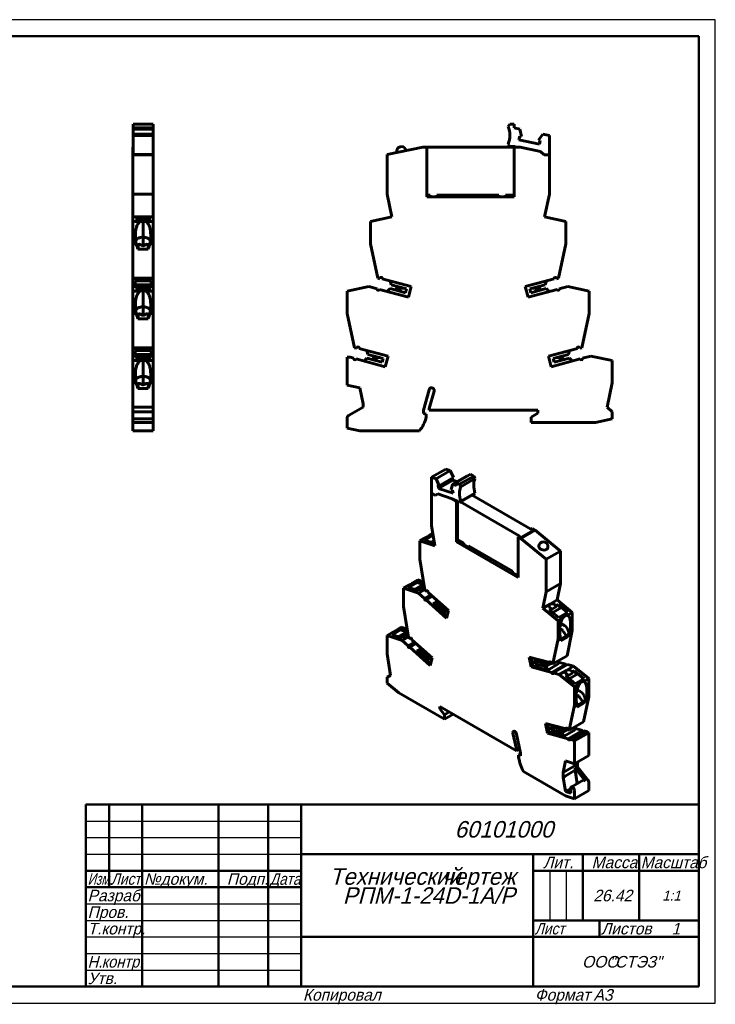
# Model space of a CAD drawing. Header units: millimetres. Extents: x 0 to 420, y 0 to 297.
# Tile 2 of 2: x 210 to 420, y 0 to 297. Entities that reach past the tile are written whole.
import ezdxf

# ---------------------------------------------------------------- set-up
doc = ezdxf.new("R2010")
doc.units = ezdxf.units.MM
doc.styles.add('TextStyle_10', font='T-FLEX Type A.TTF', dxfattribs={"oblique": 15, "height": 3.5})
doc.styles.add('TextStyle_2', font='T-FLEX Type A.TTF', dxfattribs={"oblique": 15, "height": 3.5})
doc.styles.add('TextStyle_3', font='T-FLEX Type A.TTF', dxfattribs={"width": 0.744064, "oblique": 15, "height": 3.5})
doc.styles.add('TextStyle_4', font='T-FLEX Type A.TTF', dxfattribs={"width": 0.883061, "oblique": 15, "height": 3.5})
doc.styles.add('TextStyle_5', font='T-FLEX Type A.TTF', dxfattribs={"width": 0.883061, "oblique": 15, "height": 3.5})
doc.styles.add('TextStyle_6', font='T-FLEX Type A.TTF', dxfattribs={"width": 0.94413, "oblique": 15, "height": 3.5})
doc.styles.add('TextStyle_7', font='T-FLEX Type A.TTF', dxfattribs={"width": 0.98844, "oblique": 15, "height": 3.5})
doc.styles.add('TextStyle_8', font='T-FLEX Type A.TTF', dxfattribs={"oblique": 15, "height": 5})
doc.styles.add('TextStyle_9', font='T-FLEX Type A.TTF', dxfattribs={"oblique": 15, "height": 3})

# ---------------------------------------------------------------- blocks, each defined once
blk = doc.blocks.new('_FR1Страница_1')
at = {"color": 7, "linetype": 'Continuous', "lineweight": 25}
for p, q in [((420, 297), (0, 297)), ((420, 0), (420, 297)), ((230, 55), (295, 55)), ((230, 50), (295, 50)), ((230, 45), (295, 45)), ((370, 40), (370, 25)), ((375, 40), (375, 25)), ((230, 30), (295, 30)), ((230, 25), (295, 25)), ((230, 20), (295, 20)), ((365, 20), (415, 20)), ((385, 20), (385, 20)), ((230, 15), (295, 15)), ((230, 10), (295, 10)), ((0, 0), (420, 0))]:
    blk.add_line(p, q, dxfattribs=at)
at = {"color": 7, "linetype": 'Continuous', "lineweight": 50}
for p, q in [((20, 292), (415, 292)), ((415, 292), (415, 5)), ((230, 5), (230, 60)), ((230, 60), (415, 60)), ((237, 60), (237, 35)), ((247, 60), (247, 5)), ((270, 60), (270, 5)), ((285, 60), (285, 5)), ((295, 60), (295, 5)), ((295, 45), (415, 45)), ((365, 45), (365, 5)), ((380, 45), (380, 25)), ((397, 45), (397, 25)), ((230, 40), (295, 40)), ((365, 40), (415, 40)), ((230, 35), (295, 35)), ((365, 25), (415, 25)), ((385, 25), (385, 20)), ((295, 20), (415, 20)), ((415, 5), (20, 5))]:
    blk.add_line(p, q, dxfattribs=at)
at = {"color": 7, "oblique": 15}
for s, height, style, p in [('60101000', 5, 'TextStyle_8', (341.3, 50)), ('Лит.', 3.5, 'TextStyle_2', (368.03, 40.76)), ('Масса', 3.5, 'TextStyle_2', (382.65, 40.76)), ('№', 3.5, 'TextStyle_2', (247.5, 35.75)), ('Подп.', 3.5, 'TextStyle_2', (272.53, 35.75)), ('Технический', 5, 'TextStyle_8', (303.55, 35.75)), ('чертеж', 5, 'TextStyle_8', (337.51, 35.75)), ('докум.', 3.5, 'TextStyle_2', (252.5, 35.75)), ('Разраб.', 3.5, 'TextStyle_2', (230.5, 30.75)), ('РПМ-1-24D-1A/P', 5, 'TextStyle_8', (307.54, 30)), ('26.42', 3.5, 'TextStyle_2', (383.16, 30.75)), ('1:1', 3, 'TextStyle_9', (403.99, 31)), ('Пров.', 3.5, 'TextStyle_2', (230.5, 25.75)), ('Т.контр.', 3.5, 'TextStyle_2', (230.5, 20.75)), ('Листов', 3.5, 'TextStyle_2', (385.5, 20.75)), ('1', 3.5, 'TextStyle_10', (406.78, 20.75)), ('ООО', 3.5, 'TextStyle_2', (379.78, 10.75)), ('"СТЭЗ"', 3.5, 'TextStyle_2', (388.03, 10.75)), ('Утв.', 3.5, 'TextStyle_2', (230.5, 5.75)), ('Копировал', 3.5, 'TextStyle_2', (295.5, 0.75)), ('Формат', 3.5, 'TextStyle_2', (365.5, 0.75)), ('A3', 3.5, 'TextStyle_2', (383.24, 0.75))]:
    blk.add_text(s, height=height, dxfattribs=dict(at, style=style)).set_placement(p)
for s, style, width, p in [('Масштаб', 'TextStyle_7', 0.98844, (397.5, 40.76)), ('Изм.', 'TextStyle_3', 0.744064, (230.5, 35.75)), ('Лист', 'TextStyle_4', 0.883061, (237.5, 35.75)), ('Дата', 'TextStyle_5', 0.883061, (285.5, 35.75)), ('Лист', 'TextStyle_4', 0.883061, (365.5, 20.75)), ('Н.', 'TextStyle_6', 0.94413, (230.5, 10.75)), ('контр.', 'TextStyle_6', 0.94413, (234.75, 10.75))]:
    blk.add_text(s, height=3.5, dxfattribs=dict(at, style=style, width=width)).set_placement(p)
blk = doc.blocks.new('Страница_1')
at = {"color": 7, "linetype": 'Continuous', "lineweight": 60}
for p, q in [((244.218, 265.449), (250.268, 265.449)), ((244.218, 264.306), (244.218, 265.449)), ((250.268, 264.306), (250.268, 265.449)), ((357.941, 265.449), (357.454, 264.766)), ((359.303, 265.449), (357.941, 265.449)), ((359.303, 264.306), (359.303, 265.449)), ((244.218, 263.943), (244.218, 264.306)), ((244.218, 264.306), (250.268, 264.306)), ((244.218, 262.468), (244.218, 263.943)), ((244.218, 263.943), (250.268, 263.943)), ((244.218, 262.463), (250.268, 262.463)), ((244.218, 262.053), (244.218, 262.463)), ((244.218, 256.249), (244.218, 262.053)), ((250.268, 262.053), (244.218, 262.053)), ((250.268, 263.943), (250.268, 264.306)), ((250.268, 262.468), (250.268, 263.943)), ((250.268, 262.053), (250.268, 262.463)), ((250.268, 256.249), (250.268, 262.053)), ((361.009, 263.943), (359.303, 264.306)), ((360.737, 260.755), (360.959, 261.802)), ((360.959, 261.802), (361.476, 261.692)), ((361.476, 261.692), (361.009, 263.943)), ((367.972, 262.463), (366.63, 260.597)), ((369.903, 262.053), (367.972, 262.463)), ((369.903, 256.249), (369.903, 262.053)), ((357.454, 259.433), (357.941, 258.749)), ((357.941, 258.749), (359.568, 258.749)), ((359.568, 258.749), (359.453, 258.549)), ((366.924, 259.44), (360.737, 260.755)), ((366.63, 260.597), (367.146, 260.487)), ((367.146, 260.487), (366.924, 259.44)), ((244.193, 257.227), (244.193, 258.549)), ((244.218, 258.549), (244.193, 258.549)), ((244.193, 257.227), (244.218, 257.227)), ((244.193, 256.199), (244.193, 257.227)), ((244.193, 244.27), (244.193, 256.199)), ((244.193, 256.199), (250.293, 256.199)), ((244.218, 256.249), (244.218, 256.199)), ((250.268, 256.249), (244.218, 256.249)), ((250.268, 258.549), (250.293, 258.549)), ((250.268, 257.227), (250.293, 257.227)), ((250.268, 256.249), (250.268, 256.199)), ((250.293, 257.227), (250.293, 258.549)), ((250.293, 257.227), (250.293, 256.199)), ((250.293, 244.27), (250.293, 256.199)), ((331.753, 258.549), (320.903, 256.249)), ((320.903, 256.249), (320.903, 244.27)), ((323.828, 257.126), (323.854, 256.875)), ((331.753, 258.549), (332.953, 258.549)), ((332.953, 243.549), (332.953, 258.549)), ((333.017, 258.549), (359.389, 258.549)), ((359.253, 258.203), (359.453, 258.549)), ((359.253, 258.203), (359.253, 243.549)), ((359.453, 258.549), (361.053, 258.549)), ((367.276, 257.227), (361.053, 258.549)), ((368.303, 256.199), (367.276, 257.227)), ((369.903, 256.199), (368.303, 256.199)), ((369.903, 256.249), (369.803, 256.249)), ((369.803, 256.249), (369.803, 256.199)), ((369.903, 244.27), (369.903, 256.199)), ((244.193, 237.422), (244.193, 244.27)), ((244.193, 244.27), (250.293, 244.27)), ((250.293, 237.422), (250.293, 244.27)), ((320.903, 244.27), (322.359, 237.422)), ((332.953, 244.049), (333.898, 244.049)), ((333.238, 244.049), (333.238, 243.549)), ((333.898, 243.549), (333.898, 244.049)), ((335.898, 244.049), (335.898, 243.549)), ((335.898, 244.049), (354.688, 244.049)), ((336.558, 244.049), (336.558, 243.549)), ((337.018, 244.049), (337.018, 243.549)), ((347.679, 244.049), (347.503, 243.874)), ((347.503, 243.549), (347.503, 243.874)), ((349.003, 244.049), (349.503, 243.549)), ((352.658, 244.049), (352.658, 243.549)), ((353.678, 244.049), (353.678, 243.549)), ((354.688, 243.549), (354.688, 244.049)), ((356.688, 244.049), (359.253, 244.049)), ((356.688, 244.049), (356.688, 243.549)), ((357.698, 244.049), (357.698, 243.549)), ((358.718, 244.049), (358.718, 243.549)), ((368.447, 237.422), (369.903, 244.27)), ((359.253, 243.549), (332.953, 243.549)), ((247.243, 237.422), (244.193, 237.422)), ((244.193, 236.049), (244.193, 237.422)), ((244.193, 229.316), (244.193, 236.049)), ((246.302, 236.049), (244.193, 236.049)), ((245.343, 237.086), (245.343, 236.227)), ((245.343, 237.086), (246.193, 237.086)), ((246.193, 236.903), (245.343, 236.903)), ((245.343, 236.692), (249.143, 236.692)), ((245.343, 236.227), (249.143, 236.227)), ((246.193, 237.203), (246.193, 237.086)), ((246.193, 236.903), (246.193, 237.086)), ((246.193, 236.903), (246.193, 236.786)), ((248.293, 236.786), (246.193, 236.786)), ((250.293, 237.422), (247.243, 237.422)), ((247.243, 231.302), (247.243, 236.103)), ((250.293, 236.049), (248.184, 236.049)), ((248.293, 237.203), (248.293, 237.086)), ((248.293, 236.903), (248.293, 237.086)), ((248.293, 237.086), (249.143, 237.086)), ((249.143, 236.903), (248.293, 236.903)), ((248.293, 236.903), (248.293, 236.786)), ((249.143, 236.227), (249.143, 237.086)), ((250.293, 237.422), (250.293, 236.049)), ((250.293, 236.049), (250.293, 229.316)), ((322.359, 237.422), (315.903, 236.049)), ((315.903, 236.049), (315.903, 229.316)), ((374.903, 236.049), (368.447, 237.422)), ((374.903, 229.316), (374.903, 236.049)), ((244.943, 232.279), (244.943, 231.233)), ((249.543, 231.233), (249.543, 232.279)), ((245.21, 229.316), (244.193, 229.316)), ((244.193, 218.946), (244.193, 229.316)), ((247.243, 231.302), (247.243, 228.72)), ((250.293, 229.316), (249.276, 229.316)), ((250.293, 229.316), (250.293, 218.946)), ((315.903, 229.316), (318.107, 218.946)), ((372.699, 218.946), (374.903, 229.316)), ((245.711, 227.665), (248.776, 227.665)), ((245.743, 228.854), (245.743, 228.792)), ((245.743, 227.665), (245.743, 228.792)), ((248.743, 228.854), (248.743, 228.792)), ((248.743, 228.792), (248.743, 227.665)), ((244.193, 218.775), (244.193, 218.946)), ((250.293, 218.946), (244.193, 218.946)), ((250.293, 218.775), (244.193, 218.775)), ((244.193, 218.77), (244.193, 218.74)), ((244.193, 216.426), (244.193, 218.74)), ((250.293, 218.74), (244.193, 218.74)), ((249.643, 218.108), (244.843, 218.108)), ((244.843, 218.108), (244.843, 216.937)), ((249.643, 216.937), (249.643, 218.108)), ((250.293, 218.946), (250.293, 218.775)), ((250.293, 218.77), (250.293, 218.74)), ((250.293, 216.426), (250.293, 218.74)), ((318.107, 218.946), (318.748, 218.775)), ((318.748, 218.775), (318.807, 218.995)), ((319.455, 218.74), (319.467, 218.831)), ((319.455, 218.74), (328.19, 216.4)), ((322.129, 216.937), (321.815, 218.108)), ((362.616, 216.4), (371.351, 218.74)), ((368.991, 218.108), (368.677, 216.937)), ((371.339, 218.831), (371.351, 218.74)), ((371.999, 218.995), (372.058, 218.775)), ((372.058, 218.775), (372.699, 218.946)), ((244.193, 215.049), (244.193, 216.422)), ((247.243, 216.422), (244.193, 216.422)), ((246.302, 215.049), (244.193, 215.049)), ((244.193, 208.316), (244.193, 215.049)), ((244.843, 216.937), (244.843, 216.422)), ((244.843, 216.937), (249.643, 216.937)), ((245.343, 216.086), (246.193, 216.086)), ((245.343, 216.086), (245.343, 215.227)), ((246.193, 215.903), (245.343, 215.903)), ((245.343, 215.692), (249.143, 215.692)), ((245.343, 215.227), (249.143, 215.227)), ((245.793, 216.422), (245.793, 216.58)), ((248.693, 216.58), (245.793, 216.58)), ((246.193, 216.203), (246.193, 216.086)), ((246.193, 215.903), (246.193, 216.086)), ((246.193, 215.903), (246.193, 215.786)), ((248.293, 215.786), (246.193, 215.786)), ((250.293, 216.422), (247.243, 216.422)), ((247.243, 210.302), (247.243, 215.103)), ((250.293, 215.049), (248.184, 215.049)), ((248.293, 216.203), (248.293, 216.086)), ((248.293, 215.903), (248.293, 216.086)), ((248.293, 216.086), (249.143, 216.086)), ((249.143, 215.903), (248.293, 215.903)), ((248.293, 215.903), (248.293, 215.786)), ((248.693, 216.58), (248.693, 216.422)), ((249.143, 215.227), (249.143, 216.086)), ((249.643, 216.422), (249.643, 216.937)), ((250.293, 216.422), (250.293, 215.049)), ((250.293, 215.049), (250.293, 208.316)), ((315.359, 216.422), (308.903, 215.049)), ((308.903, 208.316), (308.903, 215.049)), ((317.918, 215.736), (315.359, 216.422)), ((317.918, 215.736), (317.906, 215.645)), ((327.336, 213.212), (318.595, 215.555)), ((320.961, 214.92), (321.818, 215.778)), ((321.818, 215.778), (326.449, 214.537)), ((326.759, 215.696), (322.129, 216.937)), ((323.141, 215.423), (323.738, 215.583)), ((323.463, 216.58), (323.891, 216.152)), ((324.279, 215.508), (325.457, 214.803)), ((324.397, 215.947), (325.745, 215.968)), ((326.449, 214.537), (326.759, 215.696)), ((328.19, 216.4), (327.336, 213.212)), ((363.47, 213.212), (362.616, 216.4)), ((372.211, 215.555), (363.47, 213.212)), ((368.677, 216.937), (364.046, 215.696)), ((364.046, 215.696), (364.357, 214.537)), ((364.357, 214.537), (368.987, 215.778)), ((365.061, 215.968), (366.409, 215.947)), ((365.349, 214.803), (366.527, 215.508)), ((366.915, 216.152), (367.343, 216.58)), ((367.068, 215.583), (367.665, 215.423)), ((368.987, 215.778), (369.845, 214.92)), ((375.447, 216.422), (372.887, 215.736)), ((372.899, 215.645), (372.887, 215.736)), ((381.903, 215.049), (375.447, 216.422)), ((381.903, 208.316), (381.903, 215.049)), ((244.943, 211.279), (244.943, 210.233)), ((249.543, 210.233), (249.543, 211.279)), ((244.193, 208.316), (245.21, 208.316)), ((244.193, 197.946), (244.193, 208.316)), ((247.243, 210.302), (247.243, 207.72)), ((249.276, 208.316), (250.293, 208.316)), ((250.293, 197.946), (250.293, 208.316)), ((308.903, 208.316), (311.107, 197.946)), ((379.699, 197.946), (381.903, 208.316)), ((245.711, 206.665), (248.776, 206.665)), ((245.743, 207.854), (245.743, 207.792)), ((245.743, 206.665), (245.743, 207.792)), ((248.743, 207.854), (248.743, 207.792)), ((248.743, 207.792), (248.743, 206.665)), ((244.193, 197.775), (244.193, 197.946)), ((250.293, 197.946), (244.193, 197.946)), ((250.293, 197.775), (244.193, 197.775)), ((244.193, 197.77), (244.193, 197.74)), ((244.193, 197.74), (244.193, 195.426)), ((250.293, 197.74), (244.193, 197.74)), ((244.843, 197.108), (244.843, 195.937)), ((244.843, 197.108), (249.643, 197.108)), ((249.643, 195.937), (249.643, 197.108)), ((250.293, 197.775), (250.293, 197.946)), ((250.293, 197.77), (250.293, 197.74)), ((250.293, 197.74), (250.293, 195.426)), ((311.107, 197.946), (311.748, 197.775)), ((311.748, 197.775), (311.807, 197.995)), ((312.455, 197.74), (312.467, 197.831)), ((321.19, 195.4), (312.455, 197.74)), ((315.129, 195.937), (314.815, 197.108)), ((378.351, 197.74), (369.616, 195.4)), ((375.991, 197.108), (375.677, 195.937)), ((378.339, 197.831), (378.351, 197.74)), ((378.999, 197.995), (379.058, 197.775)), ((379.058, 197.775), (379.699, 197.946)), ((244.193, 194.049), (244.193, 195.422)), ((244.193, 195.422), (247.243, 195.422)), ((244.193, 187.316), (244.193, 194.049)), ((244.193, 194.049), (246.302, 194.049)), ((244.843, 195.937), (249.643, 195.937)), ((244.843, 195.937), (244.843, 195.422)), ((245.343, 195.086), (245.343, 194.227)), ((245.343, 195.086), (246.193, 195.086)), ((246.193, 194.903), (245.343, 194.903)), ((245.343, 194.692), (249.143, 194.692)), ((245.343, 194.227), (249.143, 194.227)), ((245.793, 195.422), (245.793, 195.58)), ((248.693, 195.58), (245.793, 195.58)), ((246.193, 195.203), (246.193, 195.086)), ((246.193, 194.903), (246.193, 195.086)), ((246.193, 194.903), (246.193, 194.786)), ((248.293, 194.786), (246.193, 194.786)), ((247.243, 195.422), (250.293, 195.422)), ((247.243, 189.302), (247.243, 194.103)), ((248.184, 194.049), (250.293, 194.049)), ((248.293, 195.203), (248.293, 195.086)), ((248.293, 195.086), (249.143, 195.086)), ((248.293, 194.903), (248.293, 195.086)), ((248.293, 194.903), (248.293, 194.786)), ((249.143, 194.903), (248.293, 194.903)), ((248.693, 195.58), (248.693, 195.422)), ((249.143, 194.227), (249.143, 195.086)), ((249.643, 195.422), (249.643, 195.937)), ((250.293, 195.422), (250.293, 194.049)), ((250.293, 187.316), (250.293, 194.049)), ((308.903, 186.649), (308.903, 195.049)), ((308.903, 195.049), (309.748, 195.049)), ((310.914, 194.737), (309.748, 195.049)), ((310.914, 194.737), (310.902, 194.646)), ((320.336, 192.212), (311.59, 194.556)), ((313.961, 193.92), (314.818, 194.778)), ((314.818, 194.778), (319.449, 193.537)), ((319.759, 194.696), (315.129, 195.937)), ((316.738, 194.583), (316.141, 194.423)), ((316.463, 195.58), (316.891, 195.152)), ((318.457, 193.803), (317.279, 194.508)), ((317.397, 194.947), (318.745, 194.968)), ((319.449, 193.537), (319.759, 194.696)), ((321.19, 195.4), (320.336, 192.212)), ((370.47, 192.212), (369.616, 195.4)), ((379.211, 194.555), (370.47, 192.212)), ((375.677, 195.937), (371.046, 194.696)), ((371.046, 194.696), (371.357, 193.537)), ((371.357, 193.537), (375.987, 194.778)), ((372.061, 194.968), (373.409, 194.947)), ((372.349, 193.803), (373.527, 194.508)), ((373.915, 195.152), (374.343, 195.58)), ((374.068, 194.583), (374.665, 194.423)), ((375.987, 194.778), (376.845, 193.92)), ((382.447, 195.422), (379.887, 194.736)), ((379.899, 194.645), (379.887, 194.736)), ((388.903, 194.049), (382.447, 195.422)), ((388.903, 187.316), (388.903, 194.049)), ((244.943, 190.279), (244.943, 189.233)), ((247.243, 189.302), (247.243, 186.72)), ((249.543, 189.233), (249.543, 190.279)), ((244.193, 180.003), (244.193, 187.316)), ((244.193, 187.316), (245.21, 187.316)), ((245.711, 185.665), (248.776, 185.665)), ((245.743, 186.854), (245.743, 186.792)), ((245.743, 185.665), (245.743, 186.792)), ((248.743, 186.854), (248.743, 186.792)), ((248.743, 186.792), (248.743, 185.665)), ((249.276, 187.316), (250.293, 187.316)), ((250.293, 187.316), (250.293, 180.003)), ((308.903, 186.649), (312.685, 185.853)), ((312.685, 185.853), (313.705, 181.008)), ((331.903, 179.049), (333.581, 185.258)), ((335.123, 184.834), (333.662, 179.618)), ((335.123, 184.834), (335.153, 185.049)), ((387.349, 180.003), (388.903, 187.316)), ((250.293, 180.003), (244.193, 180.003)), ((244.193, 178.604), (244.193, 180.003)), ((244.193, 176.423), (244.193, 178.604)), ((250.293, 178.604), (244.193, 178.604)), ((250.293, 178.604), (250.293, 180.003)), ((250.293, 178.604), (250.293, 176.423)), ((309.303, 177.45), (313.706, 179.992)), ((313.705, 181.008), (313.706, 179.992)), ((331.903, 178.099), (331.903, 179.049)), ((333.662, 179.618), (333.662, 179.049)), ((333.662, 179.049), (366.403, 179.049)), ((366.403, 179.049), (366.403, 178.149)), ((388.903, 178.604), (387.349, 180.003)), ((388.903, 176.423), (388.903, 178.604)), ((250.293, 176.423), (244.193, 176.423)), ((244.193, 175.349), (244.193, 176.423)), ((250.293, 176.423), (250.293, 175.349)), ((308.903, 173.649), (308.903, 176.757)), ((332.703, 177.885), (331.903, 178.099)), ((332.703, 177.01), (332.703, 177.885)), ((366.403, 178.149), (364.403, 176.995)), ((364.403, 176.995), (364.403, 175.349)), ((383.853, 175.349), (388.903, 176.423)), ((250.293, 175.349), (244.193, 175.349)), ((244.193, 172.849), (244.193, 175.345)), ((250.293, 172.849), (244.193, 172.849)), ((250.293, 172.849), (250.293, 175.345)), ((308.903, 173.649), (312.703, 172.849)), ((312.703, 172.849), (330.686, 172.849)), ((364.403, 175.349), (383.853, 175.349)), ((334.346, 158.799), (338.624, 161.269)), ((339.989, 160.816), (335.711, 158.346)), ((338.624, 161.269), (339.989, 160.816)), ((339.989, 160.816), (340.938, 158.744)), ((334.346, 158.799), (335.711, 158.346)), ((334.346, 154.061), (334.346, 158.799)), ((335.711, 158.346), (336.66, 156.274)), ((340.73, 157.92), (336.452, 155.45)), ((340.938, 158.744), (336.66, 156.274)), ((340.624, 158.562), (340.73, 157.92)), ((344.913, 159.182), (340.635, 156.712)), ((340.73, 157.92), (341.998, 157.499)), ((346.119, 159.715), (341.841, 157.245)), ((347.083, 159.159), (342.805, 156.689)), ((347.427, 158.402), (343.149, 155.932)), ((344.913, 159.182), (345.092, 159.122)), ((346.119, 159.715), (347.083, 159.159)), ((347.083, 159.159), (347.427, 158.402)), ((336.295, 156.395), (336.452, 155.45)), ((336.66, 156.274), (336.295, 156.395)), ((336.452, 155.45), (340.827, 153.998)), ((340.305, 155.064), (340.635, 156.712)), ((340.67, 154.943), (340.305, 155.064)), ((340.635, 156.712), (341.841, 156.312)), ((340.827, 153.998), (340.67, 154.943)), ((341.841, 156.312), (341.841, 157.245)), ((341.841, 157.245), (342.805, 156.689)), ((342.805, 156.689), (343.149, 155.932)), ((334.396, 154.049), (334.328, 154.01)), ((335.46, 153.357), (334.328, 154.01)), ((334.328, 144.27), (334.328, 154.01)), ((334.346, 154.061), (334.417, 154.02)), ((334.417, 154.02), (334.417, 153.979)), ((335.477, 153.367), (334.417, 153.979)), ((336.186, 153.776), (335.46, 153.357)), ((336.204, 153.786), (336.186, 153.776)), ((336.186, 153.776), (340.586, 152.316)), ((336.204, 153.786), (340.604, 152.326)), ((340.604, 152.326), (340.586, 152.316)), ((341.717, 151.662), (340.586, 152.316)), ((341.735, 151.673), (340.604, 152.326)), ((342.805, 151.218), (341.653, 151.883)), ((341.653, 151.883), (341.735, 151.673)), ((341.717, 151.662), (341.735, 151.673)), ((341.859, 151.298), (341.717, 151.662)), ((342.805, 151.218), (347.083, 153.688)), ((347.427, 154.048), (343.149, 151.578)), ((364.978, 142.765), (346.57, 153.392)), ((347.427, 154.048), (347.083, 153.688)), ((342.212, 151.502), (341.859, 151.298)), ((341.859, 139.333), (341.859, 151.298)), ((342.212, 151.502), (342.183, 151.577)), ((342.212, 139.537), (342.212, 151.502)), ((343.149, 151.578), (342.805, 151.218)), ((343.034, 151.351), (360.798, 141.095)), ((335.358, 138.084), (334.328, 144.27)), ((365.618, 142.844), (361.304, 140.354)), ((361.442, 140.723), (364.978, 142.765)), ((364.769, 143.334), (364.416, 143.13)), ((365.618, 142.844), (364.769, 143.334)), ((364.978, 142.765), (364.978, 142.638)), ((365.025, 142.778), (365.123, 142.722)), ((365.618, 142.844), (373.29, 136.537)), ((330.793, 139.599), (332.284, 140.46)), ((334.809, 141.38), (332.198, 139.872)), ((332.198, 139.872), (335.053, 138.924)), ((334.824, 141.291), (332.304, 139.836)), ((333.615, 141.228), (334.727, 141.87)), ((344.061, 138.919), (342.212, 139.986)), ((360.456, 140.844), (360.809, 141.048)), ((360.456, 140.844), (361.304, 140.354)), ((360.456, 140.844), (360.456, 128.596)), ((361.516, 140.64), (360.809, 141.048)), ((368.976, 134.046), (361.304, 140.354)), ((365.123, 142.722), (361.516, 140.64)), ((330.793, 139.599), (330.793, 134.101)), ((335.358, 138.084), (330.793, 139.599)), ((335.082, 139.739), (334.175, 139.215)), ((335.178, 139.163), (334.87, 138.985)), ((335.203, 139.011), (335.053, 138.924)), ((341.859, 139.333), (342.212, 139.537)), ((360.456, 128.596), (341.859, 139.333)), ((344.061, 138.919), (344.061, 138.511)), ((345.476, 137.694), (344.061, 138.511)), ((358.762, 130.431), (345.476, 138.102)), ((345.476, 137.694), (345.476, 138.102)), ((345.688, 137.817), (345.476, 137.694)), ((345.688, 137.98), (345.688, 137.817)), ((369.458, 137.592), (369.474, 137.756)), ((330.793, 134.101), (332.351, 124.734)), ((368.976, 134.046), (373.29, 136.537)), ((368.976, 134.046), (368.976, 124.266)), ((373.29, 136.537), (373.29, 126.756)), ((358.762, 130.431), (358.762, 130.023)), ((360.176, 129.207), (358.762, 130.023)), ((360.176, 129.207), (360.176, 129.615)), ((360.456, 129.454), (360.176, 129.615)), ((360.389, 129.329), (360.176, 129.207)), ((360.389, 129.492), (360.389, 129.329)), ((325.843, 125.31), (327.334, 126.171)), ((325.843, 125.31), (325.843, 119.812)), ((330.408, 123.795), (325.843, 125.31)), ((329.935, 127.134), (327.248, 125.583)), ((327.248, 125.583), (330.103, 124.635)), ((329.95, 127.046), (327.354, 125.548)), ((328.665, 126.939), (330.156, 127.8)), ((331.82, 126.425), (329.225, 124.927)), ((332.021, 125.909), (329.92, 124.696)), ((329.935, 127.134), (329.95, 127.046)), ((332.07, 126.426), (329.935, 127.134)), ((329.95, 127.046), (331.82, 126.425)), ((330.704, 124.982), (330.103, 124.635)), ((330.156, 127.8), (331.939, 127.208)), ((330.408, 123.795), (332.323, 124.901)), ((331.096, 124.852), (330.704, 124.982)), ((330.905, 124.916), (332.135, 125.626)), ((331.82, 126.425), (332.021, 125.909)), ((332.021, 125.909), (332.154, 125.921)), ((332.202, 125.632), (332.135, 125.626)), ((332.135, 125.626), (332.255, 124.907)), ((368.976, 124.266), (373.29, 126.756)), ((373.29, 126.756), (372.26, 121.758)), ((330.408, 123.795), (332.218, 122.19)), ((332.209, 122.121), (332.218, 122.19)), ((332.218, 122.19), (334.123, 123.29)), ((332.351, 124.734), (332.805, 124.332)), ((332.696, 121.766), (334.601, 122.866)), ((332.805, 124.332), (333.088, 124.496)), ((332.805, 124.332), (332.846, 124.488)), ((332.942, 124.543), (332.846, 124.488)), ((333.313, 124.085), (333.304, 124.016)), ((339.481, 118.539), (333.304, 124.016)), ((335.655, 121.717), (335.601, 121.979)), ((367.947, 119.268), (368.976, 124.266)), ((327.401, 110.446), (325.843, 119.812)), ((332.696, 121.766), (338.877, 116.285)), ((334.829, 120.547), (335.435, 120.897)), ((334.829, 120.547), (339.023, 116.828)), ((336.128, 121.297), (335.435, 120.897)), ((335.435, 120.897), (338.709, 117.994)), ((338.929, 118.814), (335.655, 121.717)), ((337.042, 120.456), (337.063, 120.468)), ((337.042, 120.456), (337.092, 120.442)), ((338.68, 119.004), (337.042, 120.456)), ((338.599, 119.106), (338.68, 119.004)), ((338.68, 119.004), (338.701, 119.016)), ((367.947, 119.268), (370.104, 120.513)), ((372.512, 115.512), (367.947, 119.268)), ((369.878, 118.818), (370.479, 119.165)), ((370.389, 119.068), (369.91, 118.791)), ((370.087, 119.487), (370.479, 119.165)), ((370.104, 120.513), (372.26, 121.758)), ((370.389, 119.068), (370.479, 119.165)), ((370.389, 119.068), (370.533, 118.889)), ((372.018, 119.746), (370.533, 118.889)), ((370.907, 117.971), (373.535, 119.488)), ((371.572, 120.344), (371.964, 120.022)), ((372.475, 120.272), (371.874, 119.925)), ((371.874, 119.925), (371.964, 120.022)), ((371.874, 119.925), (372.018, 119.746)), ((371.964, 120.022), (372.565, 120.369)), ((372.26, 121.758), (376.825, 118.002)), ((372.565, 120.369), (372.475, 120.272)), ((372.475, 120.272), (373.242, 119.319)), ((375.42, 118.02), (372.565, 120.369)), ((373.535, 119.488), (375.361, 117.985)), ((338.929, 118.814), (338.709, 117.994)), ((338.877, 116.285), (339.481, 118.539)), ((369.878, 118.818), (372.733, 116.468)), ((372.512, 115.512), (374.003, 116.373)), ((372.733, 116.468), (375.42, 118.02)), ((374.02, 116.397), (374.492, 116.903)), ((375.334, 117.141), (376.825, 118.002)), ((376.825, 118.002), (376.825, 112.504)), ((325.206, 113.512), (323.715, 112.651)), ((325.206, 113.512), (326.99, 112.92)), ((372.512, 110.014), (372.512, 115.512)), ((375.13, 113.37), (375.478, 112.888)), ((376.295, 113.764), (376.295, 114.618)), ((322.384, 111.882), (320.893, 111.021)), ((320.893, 105.523), (320.893, 111.021)), ((325.458, 109.506), (320.893, 111.021)), ((324.985, 112.846), (322.298, 111.294)), ((322.298, 111.294), (325.153, 110.347)), ((325, 112.757), (322.405, 111.259)), ((326.871, 112.136), (324.276, 110.638)), ((327.071, 111.62), (324.97, 110.407)), ((327.12, 112.137), (324.985, 112.846)), ((324.985, 112.846), (325, 112.757)), ((325, 112.757), (326.871, 112.136)), ((325.754, 110.694), (325.153, 110.347)), ((327.374, 110.612), (325.458, 109.506)), ((326.146, 110.564), (325.754, 110.694)), ((325.955, 110.627), (327.186, 111.337)), ((326.871, 112.136), (327.071, 111.62)), ((327.071, 111.62), (327.204, 111.632)), ((327.252, 111.343), (327.186, 111.337)), ((327.186, 111.337), (327.305, 110.618)), ((327.855, 110.044), (327.401, 110.446)), ((327.855, 110.044), (328.138, 110.207)), ((327.855, 110.044), (327.896, 110.199)), ((327.992, 110.254), (327.896, 110.199)), ((372.512, 110.014), (373.231, 110.429)), ((373.042, 112.74), (373.042, 111.886)), ((374.7, 110.697), (373.258, 109.864)), ((373.337, 109.429), (375.504, 110.68)), ((373.947, 112.523), (374.003, 112.441)), ((374.003, 112.441), (375.277, 110.675)), ((375.277, 110.675), (374.7, 110.697)), ((376.825, 112.504), (375.267, 104.938)), ((375.47, 110.709), (375.277, 110.675)), ((375.47, 110.709), (375.504, 110.68)), ((376.106, 112.089), (376.825, 112.504)), ((325.458, 109.506), (327.268, 107.901)), ((327.26, 107.832), (327.268, 107.901)), ((327.268, 107.901), (329.173, 109.001)), ((327.746, 107.477), (329.651, 108.577)), ((327.746, 107.477), (333.927, 101.996)), ((328.363, 109.796), (328.354, 109.727)), ((328.354, 109.727), (334.531, 104.25)), ((330.705, 107.428), (330.651, 107.69)), ((333.979, 104.525), (330.705, 107.428)), ((372.512, 110.014), (370.953, 102.447)), ((320.893, 105.523), (321.992, 98.918)), ((329.879, 106.259), (330.485, 106.609)), ((329.879, 106.259), (334.073, 102.54)), ((331.178, 107.009), (330.485, 106.609)), ((330.485, 106.609), (333.76, 103.705)), ((332.092, 106.167), (332.113, 106.179)), ((332.092, 106.167), (332.142, 106.154)), ((333.73, 104.715), (332.092, 106.167)), ((333.649, 104.818), (333.73, 104.715)), ((333.73, 104.715), (333.751, 104.727)), ((333.979, 104.525), (333.76, 103.705)), ((333.927, 101.996), (334.531, 104.25)), ((363.823, 104.484), (364.427, 101.533)), ((363.823, 104.484), (370, 102.829)), ((364.367, 104.339), (364.887, 101.799)), ((370.953, 102.447), (375.267, 104.938)), ((364.887, 101.799), (364.427, 101.533)), ((370.609, 99.877), (364.427, 101.533)), ((369.395, 100.591), (364.887, 101.799)), ((365.514, 102.518), (365.295, 103.591)), ((368.569, 102.714), (365.295, 103.591)), ((366.186, 102.906), (365.514, 102.518)), ((365.514, 102.518), (368.789, 101.641)), ((366.714, 103.211), (366.186, 102.906)), ((366.888, 102.718), (367.416, 103.023)), ((366.888, 102.718), (367.721, 102.813)), ((368.525, 102.279), (366.888, 102.718)), ((368.103, 102.654), (368.525, 102.279)), ((368.525, 102.279), (369.644, 102.925)), ((368.694, 103.179), (368.569, 102.714)), ((369.159, 103.055), (368.569, 102.714)), ((370.489, 102.622), (368.789, 101.641)), ((368.789, 101.641), (369.395, 100.591)), ((369.395, 100.591), (372.789, 102.55)), ((370, 102.829), (369.992, 102.908)), ((370, 102.829), (370.301, 103.003)), ((370.5, 102.569), (370.458, 102.772)), ((370.953, 102.447), (370.5, 102.569)), ((370.609, 99.877), (374.922, 102.367)), ((371.087, 99.749), (375.4, 102.239)), ((372.789, 102.55), (372.375, 103.268)), ((372.524, 103.01), (374.922, 102.367)), ((375.053, 100.509), (377.21, 101.754)), ((375.4, 102.239), (377.21, 101.754)), ((377.21, 101.754), (381.775, 97.998)), ((320.893, 98.41), (321.973, 99.033)), ((320.893, 98.41), (321.992, 98.918)), ((320.893, 98.41), (320.893, 96.629)), ((371.087, 99.749), (371.095, 99.67)), ((372.897, 99.264), (371.087, 99.749)), ((372.897, 99.264), (375.053, 100.509)), ((372.897, 99.264), (377.462, 95.508)), ((374.828, 98.813), (375.429, 99.161)), ((374.828, 98.813), (377.683, 96.464)), ((375.339, 99.064), (374.86, 98.787)), ((375.037, 99.483), (375.429, 99.161)), ((375.339, 99.064), (375.429, 99.161)), ((375.339, 99.064), (375.483, 98.885)), ((376.967, 99.742), (375.483, 98.885)), ((375.857, 97.967), (378.484, 99.484)), ((376.522, 100.34), (376.914, 100.018)), ((377.425, 100.268), (376.824, 99.921)), ((376.824, 99.921), (376.914, 100.018)), ((376.824, 99.921), (376.967, 99.742)), ((377.515, 100.365), (376.914, 100.018)), ((377.515, 100.365), (377.425, 100.268)), ((377.425, 100.268), (378.191, 99.314)), ((380.37, 98.016), (377.515, 100.365)), ((378.484, 99.484), (380.31, 97.981)), ((320.893, 96.629), (324.464, 93.691)), ((378.953, 96.369), (377.462, 95.508)), ((377.462, 90.01), (377.462, 95.508)), ((377.683, 96.464), (380.37, 98.016)), ((378.969, 96.393), (379.441, 96.899)), ((381.775, 97.998), (380.284, 97.137)), ((381.775, 92.5), (381.775, 97.998)), ((324.464, 93.691), (338.217, 85.751)), ((377.992, 92.736), (377.992, 91.882)), ((378.897, 92.519), (378.952, 92.437)), ((378.952, 92.437), (380.227, 90.67)), ((380.08, 93.365), (380.428, 92.884)), ((381.775, 92.5), (380.216, 84.933)), ((381.056, 92.085), (381.775, 92.5)), ((381.245, 93.76), (381.245, 94.614)), ((336.803, 88.853), (336.803, 89.588)), ((336.803, 89.588), (359.954, 76.222)), ((336.803, 88.853), (337.439, 89.221)), ((377.462, 90.01), (375.903, 82.443)), ((377.462, 90.01), (378.181, 90.425)), ((379.65, 90.693), (378.208, 89.86)), ((378.287, 89.425), (380.454, 90.676)), ((380.227, 90.67), (379.65, 90.693)), ((380.42, 90.705), (380.227, 90.67)), ((380.42, 90.705), (380.454, 90.676)), ((338.217, 87.094), (336.803, 88.853)), ((338.217, 87.094), (339.67, 87.933)), ((338.217, 85.751), (340.834, 87.261)), ((338.217, 85.751), (338.217, 87.094)), ((368.773, 84.48), (369.377, 81.529)), ((368.773, 84.48), (374.95, 82.825)), ((369.317, 84.335), (369.837, 81.794)), ((373.519, 82.71), (370.245, 83.587)), ((370.464, 82.514), (370.245, 83.587)), ((375.903, 82.443), (380.216, 84.933)), ((377.739, 82.546), (377.324, 83.264)), ((358.921, 81.541), (358.9, 81.729)), ((359.954, 76.686), (358.921, 81.541)), ((360.012, 81.258), (361.198, 75.504)), ((369.837, 81.794), (369.377, 81.529)), ((369.377, 81.529), (375.562, 79.872)), ((374.345, 80.586), (369.837, 81.794)), ((371.136, 82.902), (370.464, 82.514)), ((370.464, 82.514), (373.738, 81.636)), ((371.664, 83.207), (371.136, 82.902)), ((371.837, 82.714), (372.366, 83.019)), ((372.67, 82.808), (371.837, 82.714)), ((371.837, 82.714), (373.475, 82.275)), ((373.475, 82.275), (373.053, 82.649)), ((373.475, 82.275), (374.593, 82.921)), ((373.644, 83.175), (373.519, 82.71)), ((374.109, 83.051), (373.519, 82.71)), ((375.439, 82.618), (373.738, 81.636)), ((373.738, 81.636), (374.345, 80.586)), ((374.345, 80.586), (377.739, 82.546)), ((374.95, 82.825), (374.942, 82.904)), ((374.95, 82.825), (375.251, 82.999)), ((375.45, 82.565), (375.408, 82.768)), ((375.903, 82.443), (375.45, 82.565)), ((375.562, 79.872), (379.875, 82.362)), ((376.04, 79.744), (380.353, 82.234)), ((381.178, 82.013), (376.864, 79.523)), ((377.462, 79.178), (381.775, 81.668)), ((377.473, 83.006), (379.875, 82.362)), ((380.353, 82.234), (381.178, 82.013)), ((381.775, 81.668), (381.178, 82.013)), ((381.775, 74.81), (381.775, 81.668)), ((376.04, 79.744), (376.048, 79.665)), ((376.04, 79.744), (376.864, 79.523)), ((377.462, 79.178), (376.864, 79.523)), ((377.462, 72.319), (377.462, 79.178)), ((360.848, 77.202), (359.954, 76.686)), ((359.954, 76.222), (360.934, 76.787)), ((359.954, 76.222), (359.954, 76.686)), ((360.633, 74.88), (361.198, 75.206)), ((361.198, 74.728), (360.633, 74.88)), ((360.633, 74.88), (360.633, 74.165)), ((361.198, 75.504), (361.198, 74.728)), ((377.462, 72.319), (381.775, 74.81)), ((374.066, 69.673), (374.788, 73.213)), ((378.38, 72.164), (374.066, 69.673)), ((374.788, 73.213), (377.462, 72.319)), ((378.38, 72.164), (378.379, 71.335)), ((378.538, 72.941), (378.38, 72.164)), ((362.059, 69.944), (374.775, 62.603)), ((374.065, 68.845), (374.066, 69.673)), ((374.065, 68.845), (374.065, 68.27)), ((374.63, 68.597), (374.065, 68.27)), ((374.63, 68.597), (377.671, 70.352)), ((377.672, 70.927), (377.671, 70.352)), ((377.671, 70.352), (378.328, 66.319)), ((378.379, 71.335), (377.672, 70.927)), ((380.785, 67.053), (377.672, 70.927)), ((381.492, 67.462), (378.379, 71.335)), ((374.065, 68.27), (374.775, 63.909)), ((380.102, 67.344), (376.496, 65.262)), ((381.775, 64.195), (381.775, 66.733)), ((375.341, 64.236), (374.775, 63.909)), ((374.775, 63.909), (376.401, 63.379)), ((374.775, 62.603), (377.462, 61.705)), ((375.341, 64.236), (376.345, 64.816)), ((376.401, 64.538), (376.401, 63.379)), ((377.462, 61.705), (377.462, 64.242)), ((377.462, 61.705), (381.775, 64.195))]:
    blk.add_line(p, q, dxfattribs=at)
at = {"color": 7, "lineweight": 60, "flags": 128}
for points in [[(244.943, 232.279), (244.949, 232.56), (244.965, 232.844), (244.993, 233.13), (245.033, 233.415), (245.085, 233.698), (245.149, 233.975), (245.224, 234.245), (245.311, 234.506), (245.408, 234.755), (245.515, 234.99), (245.631, 235.211), (245.754, 235.415), (245.884, 235.602), (246.02, 235.77), (246.159, 235.919), (246.302, 236.049)], [(246.193, 237.203), (246.202, 237.232), (246.229, 237.26), (246.273, 237.287), (246.334, 237.312), (246.41, 237.336), (246.501, 237.358), (246.604, 237.377), (246.718, 237.392), (246.841, 237.405), (246.971, 237.414), (247.106, 237.42), (247.243, 237.422)], [(247.243, 237.422), (247.38, 237.42), (247.515, 237.414), (247.645, 237.405), (247.768, 237.392), (247.882, 237.377), (247.986, 237.358), (248.076, 237.336), (248.152, 237.312), (248.213, 237.287), (248.257, 237.26), (248.284, 237.232), (248.293, 237.203)], [(248.184, 236.049), (248.327, 235.919), (248.467, 235.77), (248.602, 235.602), (248.732, 235.415), (248.856, 235.211), (248.971, 234.99), (249.078, 234.755), (249.175, 234.506), (249.262, 234.245), (249.337, 233.975), (249.401, 233.698), (249.453, 233.415), (249.493, 233.13), (249.521, 232.844), (249.538, 232.56), (249.543, 232.279)], [(245.011, 230.249), (245.055, 230.341), (245.116, 230.44), (245.191, 230.536), (245.279, 230.629), (245.378, 230.717), (245.489, 230.801), (245.611, 230.88), (245.743, 230.953), (245.884, 231.02), (246.034, 231.081), (246.192, 231.135), (246.356, 231.182), (246.526, 231.221), (246.701, 231.253), (246.879, 231.277), (247.06, 231.294), (247.243, 231.302)], [(245.743, 228.854), (245.749, 228.922), (245.766, 228.983), (245.795, 229.037), (245.835, 229.082), (245.884, 229.117), (245.942, 229.144), (246.007, 229.16), (246.079, 229.167), (246.155, 229.165), (246.236, 229.154), (246.318, 229.135), (246.403, 229.108), (246.517, 229.06), (246.631, 229.001), (246.743, 228.93)], [(249.476, 230.249), (249.432, 230.341), (249.37, 230.44), (249.295, 230.536), (249.208, 230.629), (249.108, 230.717), (248.997, 230.801), (248.875, 230.88), (248.743, 230.953), (248.602, 231.02), (248.452, 231.081), (248.295, 231.135), (248.13, 231.182), (247.96, 231.221), (247.786, 231.253), (247.607, 231.277), (247.426, 231.294), (247.243, 231.302)], [(248.743, 228.854), (248.737, 228.922), (248.72, 228.983), (248.691, 229.037), (248.652, 229.082), (248.602, 229.117), (248.544, 229.144), (248.479, 229.16), (248.407, 229.167), (248.331, 229.165), (248.251, 229.154), (248.168, 229.135), (248.083, 229.108), (247.969, 229.06), (247.855, 229.001), (247.743, 228.93)], [(246.743, 228.93), (246.856, 228.86), (246.977, 228.798), (247.062, 228.764), (247.151, 228.737), (247.243, 228.72)], [(247.743, 228.93), (247.63, 228.86), (247.51, 228.798), (247.425, 228.764), (247.336, 228.737), (247.243, 228.72)], [(244.943, 211.279), (244.949, 211.56), (244.965, 211.844), (244.993, 212.13), (245.033, 212.415), (245.085, 212.698), (245.149, 212.975), (245.224, 213.245), (245.311, 213.506), (245.408, 213.755), (245.515, 213.99), (245.631, 214.211), (245.754, 214.415), (245.884, 214.602), (246.02, 214.77), (246.159, 214.919), (246.302, 215.049)], [(246.193, 216.203), (246.202, 216.232), (246.229, 216.26), (246.273, 216.287), (246.334, 216.312), (246.41, 216.336), (246.501, 216.358), (246.604, 216.377), (246.718, 216.392), (246.841, 216.405), (246.971, 216.414), (247.106, 216.42), (247.243, 216.422)], [(247.243, 216.422), (247.38, 216.42), (247.515, 216.414), (247.645, 216.405), (247.768, 216.392), (247.882, 216.377), (247.986, 216.358), (248.076, 216.336), (248.152, 216.312), (248.213, 216.287), (248.257, 216.26), (248.284, 216.232), (248.293, 216.203)], [(248.184, 215.049), (248.327, 214.919), (248.467, 214.77), (248.602, 214.602), (248.732, 214.415), (248.856, 214.211), (248.971, 213.99), (249.078, 213.755), (249.175, 213.506), (249.262, 213.245), (249.337, 212.975), (249.401, 212.698), (249.453, 212.415), (249.493, 212.13), (249.521, 211.844), (249.538, 211.56), (249.543, 211.279)], [(245.011, 209.249), (245.055, 209.341), (245.116, 209.44), (245.191, 209.536), (245.279, 209.629), (245.378, 209.717), (245.489, 209.801), (245.611, 209.88), (245.743, 209.953), (245.884, 210.02), (246.034, 210.081), (246.192, 210.135), (246.356, 210.182), (246.526, 210.221), (246.701, 210.253), (246.879, 210.277), (247.06, 210.294), (247.243, 210.302)], [(245.743, 207.854), (245.749, 207.922), (245.766, 207.983), (245.795, 208.037), (245.835, 208.082), (245.884, 208.117), (245.942, 208.144), (246.007, 208.16), (246.079, 208.167), (246.155, 208.165), (246.236, 208.154), (246.318, 208.135), (246.403, 208.108), (246.517, 208.06), (246.631, 208.001), (246.743, 207.93)], [(249.476, 209.249), (249.432, 209.341), (249.37, 209.44), (249.295, 209.536), (249.208, 209.629), (249.108, 209.717), (248.997, 209.801), (248.875, 209.88), (248.743, 209.953), (248.602, 210.02), (248.452, 210.081), (248.295, 210.135), (248.13, 210.182), (247.96, 210.221), (247.786, 210.253), (247.607, 210.277), (247.426, 210.294), (247.243, 210.302)], [(248.743, 207.854), (248.737, 207.922), (248.72, 207.983), (248.691, 208.037), (248.652, 208.082), (248.602, 208.117), (248.544, 208.144), (248.479, 208.16), (248.407, 208.167), (248.331, 208.165), (248.251, 208.154), (248.168, 208.135), (248.083, 208.108), (247.969, 208.06), (247.855, 208.001), (247.743, 207.93)], [(246.743, 207.93), (246.856, 207.86), (246.977, 207.798), (247.062, 207.764), (247.151, 207.737), (247.243, 207.72)], [(247.743, 207.93), (247.63, 207.86), (247.51, 207.798), (247.425, 207.764), (247.336, 207.737), (247.243, 207.72)], [(244.943, 190.279), (244.949, 190.56), (244.965, 190.844), (244.993, 191.13), (245.033, 191.415), (245.085, 191.698), (245.149, 191.975), (245.224, 192.245), (245.311, 192.506), (245.408, 192.755), (245.515, 192.99), (245.631, 193.211), (245.754, 193.415), (245.884, 193.602), (246.02, 193.77), (246.159, 193.919), (246.302, 194.049)], [(246.193, 195.203), (246.202, 195.232), (246.229, 195.26), (246.273, 195.287), (246.334, 195.312), (246.41, 195.336), (246.501, 195.358), (246.604, 195.377), (246.718, 195.392), (246.841, 195.405), (246.971, 195.414), (247.106, 195.42), (247.243, 195.422)], [(247.243, 195.422), (247.38, 195.42), (247.515, 195.414), (247.645, 195.405), (247.768, 195.392), (247.882, 195.377), (247.986, 195.358), (248.076, 195.336), (248.152, 195.312), (248.213, 195.287), (248.257, 195.26), (248.284, 195.232), (248.293, 195.203)], [(248.184, 194.049), (248.327, 193.919), (248.467, 193.77), (248.602, 193.602), (248.732, 193.415), (248.856, 193.211), (248.971, 192.99), (249.078, 192.755), (249.175, 192.506), (249.262, 192.245), (249.337, 191.975), (249.401, 191.698), (249.453, 191.415), (249.493, 191.13), (249.521, 190.844), (249.538, 190.56), (249.543, 190.279)], [(245.011, 188.249), (245.055, 188.341), (245.116, 188.44), (245.191, 188.536), (245.279, 188.629), (245.378, 188.717), (245.489, 188.801), (245.611, 188.88), (245.743, 188.953), (245.884, 189.02), (246.034, 189.081), (246.192, 189.135), (246.356, 189.182), (246.526, 189.221), (246.701, 189.253), (246.879, 189.277), (247.06, 189.294), (247.243, 189.302)], [(249.476, 188.249), (249.432, 188.341), (249.37, 188.44), (249.295, 188.536), (249.208, 188.629), (249.108, 188.717), (248.997, 188.801), (248.875, 188.88), (248.743, 188.953), (248.602, 189.02), (248.452, 189.081), (248.295, 189.135), (248.13, 189.182), (247.96, 189.221), (247.786, 189.253), (247.607, 189.277), (247.426, 189.294), (247.243, 189.302)], [(245.743, 186.854), (245.749, 186.922), (245.766, 186.983), (245.795, 187.037), (245.835, 187.082), (245.884, 187.117), (245.942, 187.144), (246.007, 187.16), (246.079, 187.167), (246.155, 187.165), (246.236, 187.154), (246.318, 187.135), (246.403, 187.108), (246.517, 187.06), (246.631, 187.001), (246.743, 186.93)], [(246.743, 186.93), (246.856, 186.86), (246.977, 186.798), (247.062, 186.764), (247.151, 186.737), (247.243, 186.72)], [(247.743, 186.93), (247.63, 186.86), (247.51, 186.798), (247.425, 186.764), (247.336, 186.737), (247.243, 186.72)], [(248.743, 186.854), (248.737, 186.922), (248.72, 186.983), (248.691, 187.037), (248.652, 187.082), (248.602, 187.117), (248.544, 187.144), (248.479, 187.16), (248.407, 187.167), (248.331, 187.165), (248.251, 187.154), (248.168, 187.135), (248.083, 187.108), (247.969, 187.06), (247.855, 187.001), (247.743, 186.93)], [(366.694, 138.028), (366.684, 137.939)], [(366.684, 137.939), (366.749, 137.66), (366.93, 137.382), (367.211, 137.141), (367.551, 136.965), (367.933, 136.857), (368.343, 136.825), (368.73, 136.879), (369.046, 137.007)], [(369.046, 137.007), (369.285, 137.2), (369.43, 137.452), (369.443, 137.593)], [(332.318, 124.934), (332.225, 124.894), (331.827, 124.807), (331.43, 124.793), (331.096, 124.852)], [(332.696, 121.766), (332.658, 121.695), (332.594, 121.661), (332.513, 121.667), (332.425, 121.713), (332.34, 121.793), (332.271, 121.897), (332.225, 122.011), (332.209, 122.121)], [(332.846, 124.488), (332.896, 124.534), (332.964, 124.547), (333.043, 124.525), (333.125, 124.471), (333.2, 124.39), (333.26, 124.292), (333.299, 124.186), (333.313, 124.085)], [(370.087, 119.487), (369.866, 119.748), (369.791, 120.035), (369.875, 120.304), (370.104, 120.513)], [(370.104, 120.513), (370.443, 120.632), (370.841, 120.641), (371.238, 120.54), (371.572, 120.344)], [(373.042, 112.74), (373.07, 113.373), (373.157, 114.04), (373.302, 114.708), (373.447, 115.187), (373.616, 115.631), (373.803, 116.029), (374.003, 116.373)], [(375.334, 117.141), (375.534, 117.028), (375.721, 116.847), (375.891, 116.598), (376.035, 116.285), (376.18, 115.786), (376.267, 115.218), (376.295, 114.618)], [(375.13, 113.37), (374.835, 113.718), (374.489, 114.018), (374.105, 114.258), (373.696, 114.43), (373.277, 114.529), (373.263, 114.529)], [(327.368, 110.645), (327.275, 110.606), (326.877, 110.519), (326.48, 110.504), (326.146, 110.564)], [(327.896, 110.199), (327.946, 110.246), (328.014, 110.258), (328.093, 110.237), (328.175, 110.182), (328.25, 110.101), (328.31, 110.003), (328.349, 109.897), (328.363, 109.796)], [(373.947, 112.523), (373.809, 112.689), (373.634, 112.815), (373.433, 112.894), (373.219, 112.925), (373.049, 112.898)], [(375.478, 112.888), (375.683, 112.463), (375.752, 111.939), (375.679, 111.342), (375.47, 110.709)], [(327.746, 107.477), (327.708, 107.407), (327.645, 107.372), (327.563, 107.378), (327.475, 107.424), (327.39, 107.504), (327.321, 107.608), (327.275, 107.722), (327.26, 107.832)], [(369.992, 102.908), (370.005, 102.994), (370.045, 103.054), (370.105, 103.083), (370.18, 103.077), (370.261, 103.037), (370.341, 102.968), (370.409, 102.876), (370.458, 102.772)], [(375.098, 102.065), (375.024, 102.145), (374.96, 102.253), (374.922, 102.367)], [(371.095, 99.67), (371.079, 99.578), (371.034, 99.517), (370.964, 99.493), (370.88, 99.511), (370.792, 99.567), (370.71, 99.655), (370.647, 99.763), (370.609, 99.877)], [(375.037, 99.483), (374.816, 99.744), (374.741, 100.031), (374.825, 100.299), (375.053, 100.509)], [(375.053, 100.509), (375.393, 100.628), (375.791, 100.637), (376.188, 100.536), (376.522, 100.34)], [(377.992, 92.736), (378.02, 93.369), (378.107, 94.036), (378.252, 94.704), (378.396, 95.183), (378.565, 95.627), (378.753, 96.025), (378.953, 96.369)], [(380.284, 97.137), (380.483, 97.024), (380.671, 96.843), (380.84, 96.594), (380.985, 96.281), (381.13, 95.782), (381.217, 95.214), (381.245, 94.614)], [(378.897, 92.519), (378.759, 92.685), (378.584, 92.811), (378.383, 92.89), (378.169, 92.921), (377.999, 92.894)], [(380.08, 93.365), (379.785, 93.714), (379.439, 94.013), (379.054, 94.254), (378.645, 94.426), (378.227, 94.524), (378.213, 94.525)], [(380.428, 92.884), (380.632, 92.459), (380.702, 91.934), (380.628, 91.338), (380.42, 90.705)], [(358.9, 81.729), (358.936, 81.938), (359.04, 82.079), (359.199, 82.133), (359.391, 82.093), (359.594, 81.965), (359.779, 81.766), (359.925, 81.519), (360.012, 81.258)], [(374.942, 82.904), (374.955, 82.989), (374.994, 83.05), (375.055, 83.079), (375.13, 83.073), (375.211, 83.033), (375.29, 82.964), (375.358, 82.872), (375.408, 82.768)], [(380.051, 82.06), (379.976, 82.14), (379.913, 82.248), (379.875, 82.362)], [(376.048, 79.665), (376.032, 79.573), (375.987, 79.512), (375.917, 79.488), (375.833, 79.506), (375.744, 79.562), (375.663, 79.65), (375.599, 79.758), (375.562, 79.872)], [(381.775, 66.733), (381.732, 67.007), (381.609, 67.29), (381.492, 67.462)], [(377.462, 64.242), (377.442, 64.423), (377.386, 64.613), (377.296, 64.8), (377.179, 64.971)]]:
    blk.add_lwpolyline(points, dxfattribs=at)
at = {"color": 7, "linetype": 'Continuous', "lineweight": 60}
for centre, radius, start, end in [((350.982, 262.099), 7, 0, 22.39138), ((350.982, 262.099), 7, 337.60862, 0), ((325.221, 257.269), 1.4, 90, 185.84389), ((325.221, 257.269), 1.4, 7.77715, 90), ((247.316, 226.453), 9.65, 90.43535, 96.03396), ((247.17, 226.453), 9.65, 83.96604, 89.56465), ((251.769, 231.206), 6.826, 179.76971, 196.07475), ((253.686, 230.985), 8.639, 191.14181, 202.60417), ((240.8, 230.985), 8.639, 337.39583, 348.8582), ((242.717, 231.206), 6.826, 343.92525, 0.23029), ((319.117, 218.831), 0.35, 0.00002, 152.16041), ((371.689, 218.831), 0.35, 27.83959, 179.99999), ((247.316, 205.453), 9.65, 90.43535, 96.03396), ((247.17, 205.453), 9.65, 83.96604, 89.56465), ((318.256, 215.645), 0.35, 180.00001, 344.99999), ((323.919, 214.907), 0.7, 59.1, 105), ((324.386, 216.647), 0.7, 225, 270.9), ((366.42, 216.647), 0.7, 269.1, 315), ((366.886, 214.907), 0.7, 75, 120.9), ((372.549, 215.645), 0.35, 194.99999, 360), ((251.769, 210.206), 6.826, 179.76971, 196.07474), ((253.686, 209.985), 8.639, 191.14179, 202.60416), ((240.8, 209.985), 8.639, 337.39584, 348.85821), ((242.717, 210.206), 6.826, 343.92526, 0.23029), ((312.117, 197.831), 0.35, 0, 152.16041), ((378.689, 197.831), 0.35, 27.83959, 180.00001), ((247.316, 184.453), 9.65, 90.43535, 96.03396), ((247.17, 184.453), 9.65, 83.96604, 89.56465), ((311.252, 194.646), 0.35, 180, 344.99377), ((316.919, 193.907), 0.7, 59.1, 105), ((317.386, 195.647), 0.7, 225, 270.9), ((373.42, 195.647), 0.7, 269.1, 315), ((373.886, 193.907), 0.7, 75, 120.9), ((379.549, 194.645), 0.35, 194.99999, 0.00001), ((251.769, 189.206), 6.826, 179.76971, 196.07476), ((242.717, 189.206), 6.826, 343.92524, 0.23029), ((253.686, 188.985), 8.639, 191.14182, 202.60417), ((240.8, 188.985), 8.639, 337.39583, 348.85819), ((334.353, 185.049), 0.8, 0, 164.87879), ((309.703, 176.757), 0.8, 120, 180), ((323.403, 178.949), 9.5, 320.05102, 348.22243), ((351.868, 156.541), 4.816, 157.26292, 181.195), ((347.59, 154.071), 4.816, 157.26292, 181.195), ((355.584, 156.545), 8.531, 180.7056, 197.02486), ((351.306, 154.076), 8.531, 180.7056, 197.02486), ((331.283, 144.303), 3.972, 284.59718, 297.65293), ((332.353, 142.129), 1.551, 299.92173, 324.47353), ((368.08, 137.887), 1.4, 354.57876, 174.18012), ((326.333, 130.014), 3.972, 284.59719, 297.65293), ((327.403, 127.84), 1.551, 299.92173, 324.47352), ((375.19, 115.768), 1.332, 121.62859, 153.0118), ((375.546, 114.787), 2.364, 95.14457, 116.48683), ((368.513, 113.793), 7.782, 347.35604, 359.78673), ((321.383, 115.726), 3.972, 284.59719, 297.65293), ((322.453, 113.552), 1.551, 299.92173, 324.47352), ((378.19, 111.812), 5.148, 179.17836, 195.58201), ((376.964, 110.319), 3.735, 178.30524, 193.78621), ((363.626, 116.59), 13.267, 333.54885, 340.17128), ((380.14, 95.764), 1.332, 121.62859, 153.0118), ((380.496, 94.783), 2.364, 95.14457, 116.48683), ((373.462, 93.789), 7.782, 347.35604, 359.78673), ((383.139, 91.808), 5.148, 179.17836, 195.58201), ((381.914, 90.315), 3.735, 178.30524, 193.78621), ((368.576, 96.585), 13.267, 333.54886, 340.17128), ((374.99, 76.666), 14.573, 189.87849, 207.46419)]:
    blk.add_arc(centre, radius, start, end, dxfattribs=at)
for centre, major_axis, start_param, end_param in [((367.975, 102.175), (-0.35, 0.606), 5.2359878, 6.0370939), ((372.925, 82.171), (-0.35, 0.606), 5.2359878, 6.0370939), ((380.502, 66.651), (-0.4, 0.693), 4.9741884, 6.2831853), ((376.896, 64.569), (-0.4, 0.693), 4.9741884, 7.573944)]:
    blk.add_ellipse(centre, major_axis=major_axis, ratio=0.5773503, start_param=start_param, end_param=end_param, dxfattribs=at)
blk.add_blockref('_FR1Страница_1', (0, 0))

msp = doc.modelspace()

# ---------------------------------------------------------------- block references
msp.add_blockref('Страница_1', (0, 0))

doc.saveas('drawing.dxf')
